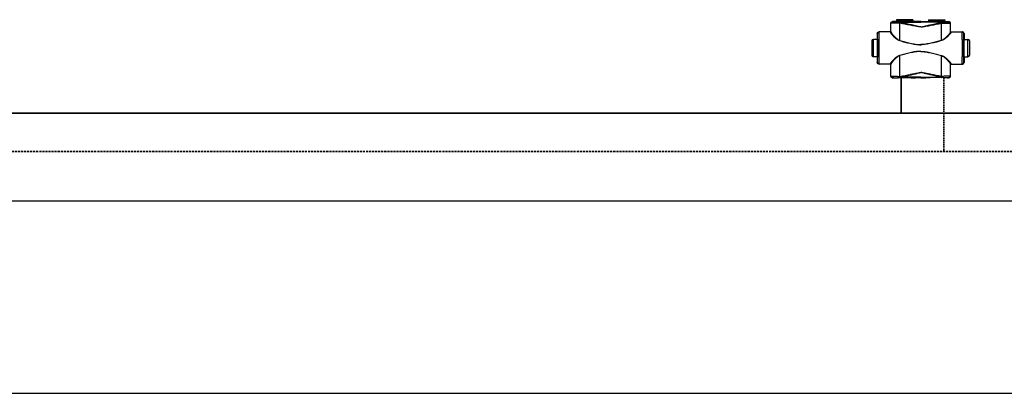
# Model space of a CAD drawing. Header units: millimetres. Extents: x 60394 to 199354, y 20895 to 166073.
# Tile 189 of 256: x 123594 to 125130, y 23395 to 23978. Entities that reach past the tile are written whole.
import ezdxf

# ---------------------------------------------------------------- set-up
doc = ezdxf.new("R2010")
doc.units = ezdxf.units.MM
doc.linetypes.add('VERDECKT', pattern=[9.525, 6.35, -3.175])
doc.layers.add('UT_SCHÉMA_PŘÍVOD', color=10, linetype='Continuous', lineweight=35)
doc.layers.add('UT_SCHÉMA_ZPÁTEČKA', color=172, linetype='VERDECKT', lineweight=35)

msp = doc.modelspace()

# ---------------------------------------------------------------- linework, layer by layer
at = {"color": 0, "linetype": 'Continuous'}
for p, q in [((124986.8, 23978), (124961.6, 23978)), ((124961.6, 23978), (124961.6, 23976.6)), ((124961.6, 23976.6), (124962.5, 23975.6)), ((124961.6, 23976.6), (124986.8, 23976.6)), ((124986.8, 23976.6), (124985.8, 23975.6)), ((124986.8, 23978), (124986.8, 23976.6)), ((125011.6, 23978), (125036.8, 23978)), ((125011.6, 23978), (125011.6, 23976.6)), ((125036.8, 23976.6), (125011.6, 23976.6)), ((125011.6, 23976.6), (125012.5, 23975.6)), ((125036.8, 23976.6), (125035.8, 23975.6)), ((125036.8, 23978), (125036.8, 23976.6)), ((124952.8, 23972.4), (124952.7, 23972.6)), ((124952.7, 23959.6), (124952.7, 23972.6)), ((124955.3, 23974.9), (124955.2, 23975.1)), ((124956.8, 23975.1), (124955.2, 23975.1)), ((124957.2, 23975), (124956.8, 23975.1)), ((124962.5, 23975.6), (124985.8, 23975.6)), ((124962.7, 23975.3), (124985.7, 23975.3)), ((124962.7, 23975.3), (124962.7, 23974.9)), ((124970.3, 23974.9), (124965.5, 23974.9)), ((124965.5, 23974.2), (124965.5, 23974.9)), ((124965.5, 23974.2), (124999.2, 23974.2)), ((124999.2, 23974.9), (124978, 23974.9)), ((124985.7, 23975.3), (124985.7, 23974.9)), ((124992.9, 23975.1), (124991.2, 23975)), ((124999.2, 23975.1), (124992.9, 23975.1)), ((124999.2, 23975.1), (125005.4, 23975.1)), ((124999.2, 23974.9), (125020.3, 23974.9)), ((125032.9, 23974.2), (124999.2, 23974.2)), ((125005.4, 23975.1), (125007.2, 23975)), ((125035.8, 23975.6), (125012.5, 23975.6)), ((125035.7, 23975.3), (125012.7, 23975.3)), ((125012.7, 23975.3), (125012.7, 23974.9)), ((125028, 23974.9), (125032.9, 23974.9)), ((125032.9, 23974.2), (125032.9, 23974.9)), ((125035.7, 23975.3), (125035.7, 23974.9)), ((125041.2, 23975), (125041.5, 23975.1)), ((125041.5, 23975.1), (125043.2, 23975.1)), ((125043, 23974.9), (125043.2, 23975.1)), ((125045.5, 23972.4), (125045.7, 23972.6)), ((125045.7, 23959.6), (125045.7, 23972.6)), ((124931.7, 23947.3), (124925.5, 23947.3)), ((124925.5, 23920.3), (124925.5, 23947.3)), ((124931.7, 23956.3), (124931.5, 23956.3)), ((124931.5, 23956.3), (124931.5, 23948.1)), ((124931.5, 23948.1), (124931.7, 23947.8)), ((124931.8, 23947.8), (124931.8, 23947.8)), ((124952, 23958.8), (124934, 23958.8)), ((124952.7, 23959.6), (124952.8, 23959.6)), ((125045.7, 23959.6), (125045.5, 23959.6)), ((125046.3, 23958.8), (125064.4, 23958.8)), ((125066.5, 23947.8), (125066.5, 23947.8)), ((125066.6, 23956.3), (125066.9, 23956.3)), ((125066.9, 23948.1), (125066.6, 23947.8)), ((125066.6, 23947.3), (125072.9, 23947.3)), ((125066.9, 23956.3), (125066.9, 23948.1)), ((125072.9, 23920.3), (125072.9, 23947.3)), ((124923, 23944.8), (124923, 23922.8)), ((125075.4, 23944.8), (125075.4, 23922.8)), ((124931.7, 23920.3), (124925.5, 23920.3)), ((124931.7, 23919.8), (124931.5, 23919.4)), ((124931.5, 23919.4), (124931.5, 23911.3)), ((124931.8, 23919.8), (124931.8, 23919.8)), ((125066.5, 23919.8), (125066.5, 23919.8)), ((125066.6, 23920.3), (125072.9, 23920.3)), ((125066.6, 23919.8), (125066.9, 23919.4)), ((125066.9, 23919.4), (125066.9, 23911.3)), ((124931.5, 23911.3), (124931.7, 23911.3)), ((124952, 23908.8), (124934, 23908.8)), ((124952.8, 23908), (124952.7, 23908)), ((124952.7, 23889.9), (124952.7, 23908)), ((125045.5, 23908), (125045.7, 23908)), ((125045.7, 23889.9), (125045.7, 23908)), ((125046.3, 23908.8), (125064.4, 23908.8)), ((125066.9, 23911.3), (125066.6, 23911.3)), ((124952.7, 23889.9), (124952.8, 23890)), ((124955.2, 23887.4), (124955.3, 23887.5)), ((124956.8, 23887.4), (124955.2, 23887.4)), ((124957.2, 23887.5), (124956.8, 23887.4)), ((124966.7, 23889.6), (124966.9, 23889.6)), ((124967, 23887.6), (124967.2, 23887.6)), ((124999.2, 23888.3), (124967.2, 23888.3)), ((124967.2, 23887.6), (124967.2, 23888.3)), ((124967.2, 23887.6), (124968.5, 23887.6)), ((124979.8, 23887.6), (124999.2, 23887.6)), ((124992.9, 23887.4), (124991.2, 23887.5)), ((124999.2, 23887.4), (124992.9, 23887.4)), ((124999.2, 23888.3), (125031.1, 23888.3)), ((125018.5, 23887.6), (124999.2, 23887.6)), ((124999.2, 23887.4), (125005.4, 23887.4)), ((125005.4, 23887.4), (125007.2, 23887.5)), ((125031.1, 23887.6), (125029.8, 23887.6)), ((125031.1, 23887.6), (125031.1, 23888.3)), ((125031.3, 23887.6), (125031.1, 23887.6)), ((125031.6, 23889.6), (125031.4, 23889.6)), ((125041.2, 23887.5), (125041.5, 23887.4)), ((125041.5, 23887.4), (125043.2, 23887.4)), ((125043.2, 23887.4), (125043, 23887.5)), ((125045.7, 23889.9), (125045.5, 23890))]:
    msp.add_line(p, q, dxfattribs=at)
for p, q in [((64740.6, 23695.4), (199354.4, 23695.4)), ((64740.6, 23395.4), (199354.4, 23395.4))]:
    msp.add_line(p, q)
for centre, radius, start, end in [((124955.3, 23972.4), 2.5, 90.0025, 179.9975), ((124962.2, 23975.3), 0.5, 0, 45), ((124986.2, 23975.3), 0.5, 135, 180), ((125012.2, 23975.3), 0.5, 0, 45), ((125036.2, 23975.3), 0.5, 135, 180), ((125043, 23972.4), 2.5, 0.0025, 89.9975), ((124925.5, 23944.8), 2.5, 90, 180), ((124934.2, 23956.3), 2.5, 90.0022, 180.0011), ((122492, 23933.8), 2442.4, 359.6832, 0.3168), ((124952, 23959.6), 0.8, 270.0036, 359.9972), ((125046.3, 23959.6), 0.8, 180.0028, 269.9964), ((127506.3, 23933.8), 2442.4, 179.6832, 180.3168), ((125064.1, 23956.3), 2.5, 359.9989, 89.9978), ((125072.9, 23944.8), 2.5, 0, 90), ((124925.5, 23922.8), 2.5, 180, 270), ((125072.9, 23922.8), 2.5, 270, 0), ((124934.2, 23911.3), 2.5, 179.9989, 269.9978), ((124952, 23908), 0.8, 0.0028, 89.9964), ((125046.3, 23908), 0.8, 90.0036, 179.9972), ((125064.1, 23911.3), 2.5, 270.0022, 0.0011), ((124955.3, 23890), 2.5, 180.0025, 269.9975), ((125043, 23890), 2.5, 270.0025, 359.9975)]:
    msp.add_arc(centre, radius, start, end, dxfattribs=at)
at = {"color": 0, "linetype": 'Continuous', "extrusion": (0, 0, -1)}
for centre, major_axis, ratio, start_param, end_param in [((124955.2, 23972.6), (-1.77, 1.77), 0.999973, -0.785384, 0.785384), ((124974.2, 23975), (-17, 0), 0.005236, 4.941076, 6.283185), ((124974.2, 23975), (-17, 0), 0.005236, 3.141593, 4.483702), ((124934, 23956.3), (-2.5, 0), 0.999945, 0, 1.570796), ((124931.7, 23933.8), (0, 14), 0.010472, 0, 3.141593), ((124951.9, 23959.6), (-0.8, 0), 0.999986, -3.141593, -1.659157), ((124934, 23911.3), (-2.5, 0), 0.999945, -1.570796, 0), ((124951.9, 23908), (0.8, 0), 0.999986, -1.395381, 0), ((124955.2, 23889.9), (1.77, 1.77), 0.999973, -3.926977, -2.356208), ((124974.2, 23887.5), (-17, 0), 0.005236, 0, 1.229157), ((124974.2, 23887.5), (-17, 0), 0.005236, 1.912436, 3.141593)]:
    msp.add_ellipse(centre, major_axis=major_axis, ratio=ratio, start_param=start_param, end_param=end_param, dxfattribs=at)
at = {"color": 0, "linetype": 'Continuous'}
for centre, major_axis, ratio, start_param, end_param in [((125024.2, 23975), (17, 0), 0.005236, 3.141593, 4.483702), ((125024.2, 23975), (17, 0), 0.005236, 4.941076, 6.283185), ((125043.2, 23972.6), (1.77, 1.77), 0.999973, -0.785384, 0.785384), ((125046.5, 23959.6), (0.8, 0), 0.999986, -3.141593, -1.659157), ((125064.4, 23956.3), (2.5, 0), 0.999945, 0, 1.570796), ((125066.6, 23933.8), (0, 14), 0.010472, 0, 3.141593), ((125046.5, 23908), (-0.8, 0), 0.999986, -1.395381, 0), ((125064.4, 23911.3), (2.5, 0), 0.999945, -1.570796, 0), ((125024.2, 23887.5), (17, 0), 0.005236, 1.912436, 3.141593), ((125024.2, 23887.5), (17, 0), 0.005236, 0, 1.229157), ((125043.2, 23889.9), (-1.77, 1.77), 0.999973, -3.926977, -2.356208)]:
    msp.add_ellipse(centre, major_axis=major_axis, ratio=ratio, start_param=start_param, end_param=end_param, dxfattribs=at)
for points, knots in [([(124964.8, 23972.8), (124964, 23972.8), (124962.4, 23972.7), (124960.4, 23972.7), (124959, 23972.7), (124958, 23972.7), (124957, 23972.7), (124956.2, 23972.7), (124955.4, 23972.6), (124954.7, 23972.6), (124954.2, 23972.6), (124953.7, 23972.6), (124953.5, 23972.5), (124953.3, 23972.5), (124953.1, 23972.5), (124953, 23972.5), (124952.9, 23972.5), (124952.8, 23972.5), (124952.8, 23972.5), (124952.8, 23972.5), (124952.8, 23972.4)], [0, 0, 0, 0, 0.207034, 0.39928, 0.488214, 0.57154, 0.648707, 0.71921, 0.782588, 0.838437, 0.886403, 0.926186, 0.942933, 0.957549, 0.970012, 0.98031, 0.988432, 0.994377, 0.998178, 1, 1, 1, 1]), ([(124952.8, 23959), (124952.8, 23960.2), (124952.8, 23964.6), (124952.8, 23969.1), (124952.8, 23972.4)], [0, 0, 0, 0, 0.250733, 1, 1, 1, 1]), ([(124965.5, 23974.9), (124964.7, 23974.9), (124963.4, 23974.9), (124961.7, 23974.9), (124960.5, 23974.9), (124959.6, 23974.9), (124958.9, 23974.9), (124958.1, 23974.9), (124957.5, 23974.9), (124956.9, 23974.9), (124956.4, 23974.9), (124956.1, 23974.9), (124955.9, 23974.9), (124955.7, 23974.9), (124955.6, 23974.9), (124955.5, 23974.9), (124955.4, 23974.9), (124955.4, 23974.9), (124955.3, 23974.9), (124955.3, 23974.9), (124955.3, 23974.9), (124955.3, 23974.9), (124955.3, 23974.9), (124955.3, 23974.9)], [0, 0, 0, 0, 0.207653, 0.400343, 0.489423, 0.572844, 0.650059, 0.720565, 0.783909, 0.839692, 0.887568, 0.927242, 0.943927, 0.958477, 0.970869, 0.981088, 0.989117, 0.992306, 0.994945, 0.997032, 0.998568, 0.999554, 1, 1, 1, 1]), ([(124965.5, 23974.9), (124965.4, 23974.9), (124965.3, 23974.8), (124965.2, 23974.6), (124965.1, 23974.5), (124965, 23974.3), (124965, 23973.9), (124964.9, 23973.6), (124964.9, 23973.2), (124964.8, 23972.9), (124964.8, 23972.8)], [0, 0, 0, 0, 0.117156, 0.161001, 0.211236, 0.330442, 0.472834, 0.634922, 0.812344, 1, 1, 1, 1]), ([(124965.5, 23974.2), (124965.3, 23974), (124965.1, 23973.5), (124964.9, 23973), (124964.8, 23972.8)], [0, 0, 0, 0, 0.464895, 1, 1, 1, 1]), ([(124966.7, 23972.4), (124966.5, 23972.4), (124965.9, 23972.5), (124965.3, 23972.6), (124964.8, 23972.8)], [0, 0, 0, 0, 0.252579, 1, 1, 1, 1]), ([(124967, 23973.7), (124966.9, 23973.8), (124966.4, 23973.9), (124965.8, 23974), (124965.5, 23974.2)], [0, 0, 0, 0, 0.253704, 1, 1, 1, 1]), ([(124967, 23973.7), (124967, 23973.5), (124966.8, 23973.1), (124966.7, 23972.6), (124966.7, 23972.4)], [0, 0, 0, 0, 0.464569, 1, 1, 1, 1]), ([(124999.2, 23966.8), (124999.2, 23966.8), (124998.5, 23966.8), (124997.1, 23966.8), (124995, 23967.1), (124993, 23967.5), (124990.3, 23968), (124986.9, 23968.6), (124982.9, 23969.4), (124978.8, 23970.2), (124974.8, 23971), (124970.7, 23971.7), (124968, 23972.2), (124966.7, 23972.4)], [0.5000015, 0.5000015, 0.5000015, 0.5000015, 0.500002, 0.5313979, 0.5627848, 0.5941575, 0.6255147, 0.6881766, 0.7507583, 0.8132458, 0.8756245, 0.9378805, 1, 1, 1, 1]), ([(124966.7, 23945.6), (124966.7, 23947.9), (124966.7, 23956.8), (124966.7, 23965.7), (124966.7, 23972.4)], [0, 0, 0, 0, 0.250952, 1, 1, 1, 1]), ([(124999.2, 23966.9), (124999.2, 23966.9), (124998.8, 23966.9), (124998.1, 23967), (124996.7, 23967.1), (124995, 23967.4), (124993, 23967.8), (124991, 23968.3), (124989, 23968.7), (124986.3, 23969.4), (124983, 23970.2), (124979, 23971.1), (124975, 23972), (124971, 23972.9), (124968.4, 23973.5), (124967, 23973.7)], [0.499995, 0.499995, 0.499995, 0.499995, 0.4999958, 0.5157333, 0.5314718, 0.5629204, 0.5943483, 0.6257534, 0.6571339, 0.6884877, 0.7511054, 0.813586, 0.8759088, 0.9380534, 1, 1, 1, 1]), ([(124978, 23974.9), (124977.4, 23974.9), (124976.1, 23974.9), (124974.2, 23974.8), (124972.2, 23974.9), (124970.9, 23974.9), (124970.3, 23974.9)], [0, 0, 0, 0, 0.248355, 0.5, 0.751645, 1, 1, 1, 1]), ([(124999.2, 23966.9), (124999.2, 23966.9), (124999.5, 23966.9), (125000.2, 23967), (125001.6, 23967.1), (125003.3, 23967.4), (125005.3, 23967.8), (125007.3, 23968.3), (125009.3, 23968.7), (125012, 23969.4), (125015.3, 23970.2), (125019.3, 23971.1), (125023.3, 23972), (125027.3, 23972.9), (125030, 23973.5), (125031.3, 23973.7)], [0.499995, 0.499995, 0.499995, 0.499995, 0.4999958, 0.5157333, 0.5314718, 0.5629204, 0.5943483, 0.6257534, 0.6571339, 0.6884877, 0.7511054, 0.813586, 0.8759088, 0.9380534, 1, 1, 1, 1]), ([(124999.2, 23966.8), (124999.2, 23966.8), (124999.8, 23966.8), (125001.2, 23966.8), (125003.3, 23967.1), (125005.3, 23967.5), (125008, 23968), (125011.4, 23968.6), (125015.4, 23969.4), (125019.5, 23970.2), (125023.5, 23971), (125027.6, 23971.7), (125030.3, 23972.2), (125031.6, 23972.4)], [0.5000015, 0.5000015, 0.5000015, 0.5000015, 0.500002, 0.5313979, 0.5627848, 0.5941575, 0.6255147, 0.6881766, 0.7507583, 0.8132458, 0.8756245, 0.9378805, 1, 1, 1, 1]), ([(125020.3, 23974.9), (125020.9, 23974.9), (125022.2, 23974.9), (125024.2, 23974.8), (125026.1, 23974.9), (125027.4, 23974.9), (125028, 23974.9)], [0, 0, 0, 0, 0.248355, 0.5, 0.751645, 1, 1, 1, 1]), ([(125031.3, 23973.7), (125031.4, 23973.8), (125031.9, 23973.9), (125032.5, 23974), (125032.9, 23974.2)], [0, 0, 0, 0, 0.253704, 1, 1, 1, 1]), ([(125031.3, 23973.7), (125031.3, 23973.5), (125031.5, 23973.1), (125031.6, 23972.6), (125031.6, 23972.4)], [0, 0, 0, 0, 0.464569, 1, 1, 1, 1]), ([(125031.6, 23972.4), (125031.8, 23972.4), (125032.4, 23972.5), (125033, 23972.6), (125033.5, 23972.8)], [0, 0, 0, 0, 0.252579, 1, 1, 1, 1]), ([(125031.6, 23945.6), (125031.6, 23947.9), (125031.6, 23956.8), (125031.6, 23965.7), (125031.6, 23972.4)], [0, 0, 0, 0, 0.250952, 1, 1, 1, 1]), ([(125032.9, 23974.9), (125032.9, 23974.9), (125033, 23974.8), (125033.1, 23974.6), (125033.2, 23974.5), (125033.3, 23974.3), (125033.3, 23973.9), (125033.4, 23973.6), (125033.4, 23973.2), (125033.5, 23972.9), (125033.5, 23972.8)], [0, 0, 0, 0, 0.117156, 0.161001, 0.211236, 0.330442, 0.472834, 0.634922, 0.812344, 1, 1, 1, 1]), ([(125032.9, 23974.9), (125033.6, 23974.9), (125034.9, 23974.9), (125036.6, 23974.9), (125037.8, 23974.9), (125038.7, 23974.9), (125039.4, 23974.9), (125040.2, 23974.9), (125040.8, 23974.9), (125041.4, 23974.9), (125041.9, 23974.9), (125042.2, 23974.9), (125042.5, 23974.9), (125042.6, 23974.9), (125042.7, 23974.9), (125042.8, 23974.9), (125042.9, 23974.9), (125043, 23974.9), (125043, 23974.9), (125043, 23974.9), (125043, 23974.9), (125043, 23974.9), (125043, 23974.9), (125043, 23974.9)], [0, 0, 0, 0, 0.207653, 0.400343, 0.489423, 0.572844, 0.650059, 0.720565, 0.783909, 0.839692, 0.887568, 0.927242, 0.943927, 0.958477, 0.970869, 0.981088, 0.989117, 0.992306, 0.994945, 0.997032, 0.998568, 0.999554, 1, 1, 1, 1]), ([(125032.9, 23974.2), (125033, 23974), (125033.2, 23973.5), (125033.4, 23973), (125033.5, 23972.8)], [0, 0, 0, 0, 0.464895, 1, 1, 1, 1]), ([(125033.5, 23972.8), (125034.3, 23972.8), (125035.9, 23972.7), (125037.9, 23972.7), (125039.3, 23972.7), (125040.3, 23972.7), (125041.3, 23972.7), (125042.1, 23972.7), (125042.9, 23972.6), (125043.6, 23972.6), (125044.1, 23972.6), (125044.6, 23972.6), (125044.8, 23972.5), (125045, 23972.5), (125045.2, 23972.5), (125045.3, 23972.5), (125045.4, 23972.5), (125045.5, 23972.5), (125045.5, 23972.5), (125045.5, 23972.5), (125045.5, 23972.4)], [0, 0, 0, 0, 0.207034, 0.39928, 0.488214, 0.57154, 0.648707, 0.71921, 0.782588, 0.838437, 0.886403, 0.926186, 0.942933, 0.957549, 0.970012, 0.98031, 0.988432, 0.994377, 0.998178, 1, 1, 1, 1]), ([(125045.5, 23959), (125045.5, 23960.2), (125045.5, 23964.6), (125045.5, 23969.1), (125045.5, 23972.4)], [0, 0, 0, 0, 0.250733, 1, 1, 1, 1]), ([(124931.8, 23947.8), (124931.8, 23948.4), (124931.8, 23949.6), (124931.8, 23951), (124931.8, 23952.1), (124931.8, 23952.8), (124931.8, 23953.4), (124931.8, 23954), (124931.8, 23954.5), (124931.7, 23955), (124931.7, 23955.4), (124931.7, 23955.6), (124931.7, 23955.8), (124931.7, 23955.9), (124931.7, 23956), (124931.7, 23956.1), (124931.7, 23956.2), (124931.7, 23956.2), (124931.7, 23956.3), (124931.7, 23956.3), (124931.7, 23956.3)], [0, 0, 0, 0, 0.221931, 0.420259, 0.509783, 0.592499, 0.668149, 0.736495, 0.797321, 0.850436, 0.895675, 0.932895, 0.948462, 0.961984, 0.973451, 0.982856, 0.990196, 0.99547, 0.998697, 1, 1, 1, 1]), ([(124931.8, 23919.8), (124931.9, 23922), (124931.9, 23926.6), (124931.9, 23933.8), (124931.9, 23940.9), (124931.9, 23945.6), (124931.8, 23947.8)], [0, 0, 0, 0, 0.235226, 0.499987, 0.764754, 1, 1, 1, 1]), ([(124934.4, 23947.3), (124934.4, 23948.1), (124934.3, 23949.7), (124934.3, 23951.6), (124934.3, 23953.1), (124934.3, 23954), (124934.3, 23954.9), (124934.3, 23955.7), (124934.3, 23956.4), (124934.3, 23957), (124934.2, 23957.5), (124934.2, 23957.9), (124934.2, 23958.2), (124934.2, 23958.3), (124934.2, 23958.5), (124934.2, 23958.6), (124934.2, 23958.7), (124934.2, 23958.7), (124934.2, 23958.8), (124934.2, 23958.8), (124934.2, 23958.8), (124934.2, 23958.8)], [0, 0, 0, 0, 0.218984, 0.416191, 0.505653, 0.588551, 0.664564, 0.733396, 0.794781, 0.848478, 0.894279, 0.932006, 0.947796, 0.961515, 0.973152, 0.982695, 0.990138, 0.995479, 0.998726, 0.999584, 1, 1, 1, 1]), ([(124952.8, 23959), (124952.8, 23958.9), (124952.7, 23958.7), (124952.6, 23958.5), (124952.3, 23958.3), (124952.1, 23958.3), (124952, 23958.3)], [0, 0, 0, 0, 0.247572, 0.496581, 0.747591, 1, 1, 1, 1]), ([(124952, 23958.8), (124952, 23958.8), (124952, 23958.8), (124952, 23958.8), (124952, 23958.8), (124952, 23958.7), (124952, 23958.7), (124952, 23958.6), (124952, 23958.6), (124952, 23958.5), (124952, 23958.4), (124952, 23958.3), (124952, 23958.3)], [0, 0, 0, 0, 0.005122, 0.017304, 0.037118, 0.064661, 0.143035, 0.252499, 0.393016, 0.564526, 0.766907, 1, 1, 1, 1]), ([(124952, 23958.3), (124952, 23958.2), (124952, 23958), (124952.1, 23957.8), (124952.2, 23957.6), (124952.4, 23957.2), (124952.8, 23956.6), (124953.3, 23955.9), (124953.9, 23955.2), (124955, 23954), (124956.5, 23952.4), (124958.5, 23950.4), (124960.4, 23948.8), (124962.1, 23947.5), (124964, 23946.3), (124965.5, 23945.6), (124966.6, 23945.3)], [0, 0, 0, 0, 0.009694, 0.02127, 0.034861, 0.050494, 0.087694, 0.13227, 0.183417, 0.240322, 0.368483, 0.511765, 0.666448, 0.747227, 0.829948, 1, 1, 1, 1]), ([(124952.8, 23959.6), (124952.8, 23959.6), (124952.8, 23959.6), (124952.8, 23959.6), (124952.8, 23959.6), (124952.8, 23959.5), (124952.8, 23959.5), (124952.8, 23959.4), (124952.8, 23959.4), (124952.8, 23959.3), (124952.8, 23959.2), (124952.8, 23959.1), (124952.8, 23959)], [0, 0, 0, 0, 0.005057, 0.017214, 0.037015, 0.06455, 0.142921, 0.252392, 0.392925, 0.564459, 0.766871, 1, 1, 1, 1]), ([(124952.8, 23959), (124952.8, 23959), (124952.8, 23958.8), (124952.9, 23958.6), (124953, 23958.3), (124953.2, 23957.9), (124953.5, 23957.4), (124954, 23956.6), (124954.6, 23955.8), (124955.6, 23954.6), (124957, 23953), (124958.9, 23951), (124960.8, 23949.3), (124962.4, 23948), (124964.2, 23946.7), (124965.6, 23945.9), (124966.7, 23945.6)], [0, 0, 0, 0, 0.010286, 0.022433, 0.036551, 0.052653, 0.090607, 0.135698, 0.187142, 0.244158, 0.372094, 0.514728, 0.6685, 0.748767, 0.830965, 1, 1, 1, 1]), ([(124966.7, 23945.6), (124966.7, 23945.6), (124966.7, 23945.5), (124966.6, 23945.4), (124966.6, 23945.3)], [0, 0, 0, 0, 0.258378, 1, 1, 1, 1]), ([(124966.6, 23945.3), (124969.3, 23944.6), (124973.3, 23943.5), (124978.6, 23942.1), (124982.7, 23941.2), (124986.7, 23940.3), (124990.8, 23939.6), (124994.3, 23939.1), (124997.1, 23939), (124998.5, 23938.9), (124999.2, 23938.9), (124999.2, 23938.9)], [0, 0, 0, 0, 0.1245061, 0.1869228, 0.2494269, 0.3120016, 0.3746311, 0.4372993, 0.4686472, 0.4999998, 0.5, 0.5, 0.5, 0.5]), ([(124966.7, 23945.6), (124969.4, 23944.9), (124973.4, 23943.8), (124978.7, 23942.4), (124982.7, 23941.4), (124986.8, 23940.5), (124990.9, 23939.7), (124994.3, 23939.3), (124997.1, 23939.1), (124998.5, 23939.1), (124999.2, 23939.1), (124999.2, 23939.1)], [0, 0, 0, 0, 0.1244767, 0.1868883, 0.2493924, 0.3119715, 0.3746087, 0.437287, 0.4686409, 0.4999998, 0.5, 0.5, 0.5, 0.5]), ([(125031.6, 23945.6), (125028.9, 23944.9), (125025, 23943.8), (125019.6, 23942.4), (125015.6, 23941.4), (125011.5, 23940.5), (125007.4, 23939.7), (125004, 23939.3), (125001.2, 23939.1), (124999.8, 23939.1), (124999.2, 23939.1), (124999.2, 23939.1)], [0, 0, 0, 0, 0.1244767, 0.1868883, 0.2493924, 0.3119715, 0.3746087, 0.437287, 0.4686409, 0.4999998, 0.5, 0.5, 0.5, 0.5]), ([(125031.7, 23945.3), (125029, 23944.6), (125025, 23943.5), (125019.7, 23942.1), (125015.6, 23941.2), (125011.6, 23940.3), (125007.5, 23939.6), (125004, 23939.1), (125001.2, 23939), (124999.8, 23938.9), (124999.2, 23938.9), (124999.2, 23938.9)], [0, 0, 0, 0, 0.1245061, 0.1869228, 0.2494269, 0.3120016, 0.3746311, 0.4372993, 0.4686472, 0.4999998, 0.5, 0.5, 0.5, 0.5]), ([(125045.5, 23959), (125045.5, 23959), (125045.5, 23958.8), (125045.4, 23958.6), (125045.3, 23958.3), (125045.1, 23957.9), (125044.8, 23957.4), (125044.3, 23956.6), (125043.7, 23955.8), (125042.7, 23954.6), (125041.3, 23953), (125039.4, 23951), (125037.6, 23949.3), (125035.9, 23948), (125034.2, 23946.7), (125032.7, 23945.9), (125031.6, 23945.6)], [0, 0, 0, 0, 0.010286, 0.022433, 0.036551, 0.052653, 0.090607, 0.135698, 0.187142, 0.244158, 0.372094, 0.514728, 0.6685, 0.748767, 0.830965, 1, 1, 1, 1]), ([(125031.6, 23945.6), (125031.6, 23945.6), (125031.6, 23945.5), (125031.7, 23945.4), (125031.7, 23945.3)], [0, 0, 0, 0, 0.258378, 1, 1, 1, 1]), ([(125046.3, 23958.3), (125046.3, 23958.2), (125046.3, 23958), (125046.2, 23957.8), (125046.1, 23957.6), (125045.9, 23957.2), (125045.6, 23956.6), (125045, 23955.9), (125044.4, 23955.2), (125043.3, 23954), (125041.8, 23952.4), (125039.8, 23950.4), (125037.9, 23948.8), (125036.2, 23947.5), (125034.3, 23946.3), (125032.8, 23945.6), (125031.7, 23945.3)], [0, 0, 0, 0, 0.009694, 0.02127, 0.034861, 0.050494, 0.087694, 0.13227, 0.183417, 0.240322, 0.368483, 0.511765, 0.666448, 0.747227, 0.829948, 1, 1, 1, 1]), ([(125045.5, 23959.6), (125045.5, 23959.6), (125045.5, 23959.6), (125045.5, 23959.6), (125045.5, 23959.6), (125045.5, 23959.5), (125045.5, 23959.5), (125045.5, 23959.4), (125045.5, 23959.4), (125045.5, 23959.3), (125045.5, 23959.2), (125045.5, 23959.1), (125045.5, 23959)], [0, 0, 0, 0, 0.005057, 0.017214, 0.037015, 0.06455, 0.142921, 0.252392, 0.392925, 0.564459, 0.766871, 1, 1, 1, 1]), ([(125045.5, 23959), (125045.5, 23958.9), (125045.6, 23958.7), (125045.7, 23958.5), (125046, 23958.3), (125046.2, 23958.3), (125046.3, 23958.3)], [0, 0, 0, 0, 0.247572, 0.496581, 0.747591, 1, 1, 1, 1]), ([(125046.3, 23958.8), (125046.3, 23958.8), (125046.3, 23958.8), (125046.3, 23958.8), (125046.3, 23958.8), (125046.3, 23958.7), (125046.3, 23958.7), (125046.3, 23958.6), (125046.3, 23958.6), (125046.3, 23958.5), (125046.3, 23958.4), (125046.3, 23958.3), (125046.3, 23958.3)], [0, 0, 0, 0, 0.005122, 0.017304, 0.037118, 0.064661, 0.143035, 0.252499, 0.393016, 0.564526, 0.766907, 1, 1, 1, 1]), ([(125063.9, 23947.3), (125064, 23948.1), (125064, 23949.7), (125064, 23951.6), (125064, 23953.1), (125064, 23954), (125064, 23954.9), (125064, 23955.7), (125064, 23956.4), (125064.1, 23957), (125064.1, 23957.5), (125064.1, 23957.9), (125064.1, 23958.2), (125064.1, 23958.3), (125064.1, 23958.5), (125064.1, 23958.6), (125064.1, 23958.7), (125064.1, 23958.7), (125064.1, 23958.8), (125064.1, 23958.8), (125064.1, 23958.8), (125064.1, 23958.8)], [0, 0, 0, 0, 0.218984, 0.416191, 0.505653, 0.588551, 0.664564, 0.733396, 0.794781, 0.848478, 0.894279, 0.932006, 0.947796, 0.961515, 0.973152, 0.982695, 0.990138, 0.995479, 0.998726, 0.999584, 1, 1, 1, 1]), ([(125066.5, 23919.8), (125066.4, 23922), (125066.4, 23926.6), (125066.4, 23933.8), (125066.4, 23940.9), (125066.4, 23945.6), (125066.5, 23947.8)], [0, 0, 0, 0, 0.235226, 0.499987, 0.764754, 1, 1, 1, 1]), ([(125066.5, 23947.8), (125066.5, 23948.4), (125066.5, 23949.6), (125066.5, 23951), (125066.5, 23952.1), (125066.5, 23952.8), (125066.5, 23953.4), (125066.5, 23954), (125066.6, 23954.5), (125066.6, 23955), (125066.6, 23955.4), (125066.6, 23955.6), (125066.6, 23955.8), (125066.6, 23955.9), (125066.6, 23956), (125066.6, 23956.1), (125066.6, 23956.2), (125066.6, 23956.2), (125066.6, 23956.3), (125066.6, 23956.3), (125066.6, 23956.3)], [0, 0, 0, 0, 0.221931, 0.420259, 0.509783, 0.592499, 0.668149, 0.736495, 0.797321, 0.850436, 0.895675, 0.932895, 0.948462, 0.961984, 0.973451, 0.982856, 0.990196, 0.99547, 0.998697, 1, 1, 1, 1]), ([(124931.7, 23911.3), (124931.7, 23911.3), (124931.7, 23911.3), (124931.7, 23911.3), (124931.7, 23911.4), (124931.7, 23911.4), (124931.7, 23911.5), (124931.7, 23911.6), (124931.7, 23911.7), (124931.7, 23911.9), (124931.7, 23912.2), (124931.7, 23912.6), (124931.8, 23913), (124931.8, 23913.5), (124931.8, 23914.1), (124931.8, 23914.8), (124931.8, 23915.5), (124931.8, 23916.5), (124931.8, 23917.9), (124931.8, 23919.1), (124931.8, 23919.8)], [0, 0, 0, 0, 0.001303, 0.00453, 0.009804, 0.017144, 0.026549, 0.038016, 0.051538, 0.067105, 0.104325, 0.149564, 0.202679, 0.263505, 0.331851, 0.407501, 0.490217, 0.579741, 0.778069, 1, 1, 1, 1]), ([(124934.2, 23908.8), (124934.2, 23908.8), (124934.2, 23908.8), (124934.2, 23908.8), (124934.2, 23908.8), (124934.2, 23908.9), (124934.2, 23909), (124934.2, 23909.1), (124934.2, 23909.2), (124934.2, 23909.4), (124934.2, 23909.6), (124934.2, 23910), (124934.3, 23910.5), (124934.3, 23911.2), (124934.3, 23911.9), (124934.3, 23912.7), (124934.3, 23913.5), (124934.3, 23914.5), (124934.3, 23915.9), (124934.3, 23917.8), (124934.4, 23919.4), (124934.4, 23920.3)], [0, 0, 0, 0, 0.000416, 0.001274, 0.004521, 0.009862, 0.017305, 0.026849, 0.038485, 0.052204, 0.067994, 0.105721, 0.151522, 0.205219, 0.266604, 0.335437, 0.411449, 0.494347, 0.58381, 0.781016, 1, 1, 1, 1]), ([(124966.6, 23922.2), (124965.5, 23922), (124964, 23921.2), (124962.1, 23920), (124960.4, 23918.8), (124958.5, 23917.1), (124956.5, 23915.1), (124955, 23913.6), (124953.9, 23912.4), (124953.3, 23911.6), (124952.8, 23910.9), (124952.4, 23910.4), (124952.2, 23910), (124952.1, 23909.7), (124952, 23909.5), (124952, 23909.4), (124952, 23909.3)], [0, 0, 0, 0, 0.170052, 0.252774, 0.333553, 0.488235, 0.631517, 0.759678, 0.816583, 0.86773, 0.912306, 0.949506, 0.965139, 0.978731, 0.990306, 1, 1, 1, 1]), ([(124966.7, 23921.9), (124965.6, 23921.6), (124964.2, 23920.8), (124962.4, 23919.6), (124960.8, 23918.3), (124958.9, 23916.6), (124957, 23914.6), (124955.6, 23912.9), (124954.6, 23911.7), (124954, 23910.9), (124953.5, 23910.2), (124953.2, 23909.6), (124953, 23909.2), (124952.9, 23909), (124952.8, 23908.7), (124952.8, 23908.6), (124952.8, 23908.5)], [0, 0, 0, 0, 0.169036, 0.251233, 0.3315, 0.485272, 0.627906, 0.755842, 0.812858, 0.864302, 0.909393, 0.947347, 0.963449, 0.977567, 0.989714, 1, 1, 1, 1]), ([(124999.2, 23928.6), (124997.8, 23928.6), (124995, 23928.5), (124990.8, 23928), (124986.7, 23927.3), (124982.7, 23926.4), (124978.6, 23925.4), (124973.3, 23924), (124969.3, 23923), (124966.6, 23922.2)], [0.5, 0.5, 0.5, 0.5, 0.5626889, 0.6253582, 0.6879892, 0.7505657, 0.8130716, 0.8754902, 1, 1, 1, 1]), ([(124966.7, 23921.9), (124966.7, 23921.9), (124966.7, 23922.1), (124966.6, 23922.2), (124966.6, 23922.2)], [0, 0, 0, 0, 0.258378, 1, 1, 1, 1]), ([(124999.2, 23928.5), (124997.8, 23928.5), (124995, 23928.3), (124990.9, 23927.8), (124986.8, 23927.1), (124982.7, 23926.2), (124978.7, 23925.2), (124973.4, 23923.8), (124969.4, 23922.7), (124966.7, 23921.9)], [0.5, 0.5, 0.5, 0.5, 0.5627005, 0.6253799, 0.6880187, 0.7505997, 0.8131057, 0.8755193, 1, 1, 1, 1]), ([(124966.7, 23889.6), (124966.7, 23892.3), (124966.7, 23903.1), (124966.7, 23913.8), (124966.7, 23921.9)], [0, 0, 0, 0, 0.248459, 1, 1, 1, 1]), ([(124999.2, 23928.6), (125000.5, 23928.6), (125003.3, 23928.5), (125007.5, 23928), (125011.6, 23927.3), (125015.6, 23926.4), (125019.7, 23925.4), (125025, 23924), (125029, 23923), (125031.7, 23922.2)], [0.5, 0.5, 0.5, 0.5, 0.5626889, 0.6253582, 0.6879892, 0.7505657, 0.8130716, 0.8754902, 1, 1, 1, 1]), ([(124999.2, 23928.5), (125000.5, 23928.5), (125003.3, 23928.3), (125007.4, 23927.8), (125011.5, 23927.1), (125015.6, 23926.2), (125019.6, 23925.2), (125025, 23923.8), (125028.9, 23922.7), (125031.6, 23921.9)], [0.5, 0.5, 0.5, 0.5, 0.5627005, 0.6253799, 0.6880187, 0.7505997, 0.8131057, 0.8755193, 1, 1, 1, 1]), ([(125031.6, 23921.9), (125031.6, 23921.9), (125031.6, 23922.1), (125031.7, 23922.2), (125031.7, 23922.2)], [0, 0, 0, 0, 0.258378, 1, 1, 1, 1]), ([(125031.6, 23921.9), (125032.7, 23921.6), (125034.2, 23920.8), (125035.9, 23919.6), (125037.6, 23918.3), (125039.4, 23916.6), (125041.3, 23914.6), (125042.7, 23912.9), (125043.7, 23911.7), (125044.3, 23910.9), (125044.8, 23910.2), (125045.1, 23909.6), (125045.3, 23909.2), (125045.4, 23909), (125045.5, 23908.7), (125045.5, 23908.6), (125045.5, 23908.5)], [0, 0, 0, 0, 0.169036, 0.251233, 0.3315, 0.485272, 0.627906, 0.755842, 0.812858, 0.864302, 0.909393, 0.947347, 0.963449, 0.977567, 0.989714, 1, 1, 1, 1]), ([(125031.6, 23889.6), (125031.6, 23892.3), (125031.6, 23903.1), (125031.6, 23913.8), (125031.6, 23921.9)], [0, 0, 0, 0, 0.248459, 1, 1, 1, 1]), ([(125031.7, 23922.2), (125032.8, 23922), (125034.3, 23921.2), (125036.2, 23920), (125037.9, 23918.8), (125039.8, 23917.1), (125041.8, 23915.1), (125043.3, 23913.6), (125044.4, 23912.4), (125045, 23911.6), (125045.6, 23910.9), (125045.9, 23910.4), (125046.1, 23910), (125046.2, 23909.7), (125046.3, 23909.5), (125046.3, 23909.4), (125046.3, 23909.3)], [0, 0, 0, 0, 0.170052, 0.252774, 0.333553, 0.488235, 0.631517, 0.759678, 0.816583, 0.86773, 0.912306, 0.949506, 0.965139, 0.978731, 0.990306, 1, 1, 1, 1]), ([(125064.1, 23908.8), (125064.1, 23908.8), (125064.1, 23908.8), (125064.1, 23908.8), (125064.1, 23908.8), (125064.1, 23908.9), (125064.1, 23909), (125064.1, 23909.1), (125064.1, 23909.2), (125064.1, 23909.4), (125064.1, 23909.6), (125064.1, 23910), (125064.1, 23910.5), (125064, 23911.2), (125064, 23911.9), (125064, 23912.7), (125064, 23913.5), (125064, 23914.5), (125064, 23915.9), (125064, 23917.8), (125064, 23919.4), (125063.9, 23920.3)], [0, 0, 0, 0, 0.000416, 0.001274, 0.004521, 0.009862, 0.017305, 0.026849, 0.038485, 0.052204, 0.067994, 0.105721, 0.151522, 0.205219, 0.266604, 0.335437, 0.411449, 0.494347, 0.58381, 0.781016, 1, 1, 1, 1]), ([(125066.6, 23911.3), (125066.6, 23911.3), (125066.6, 23911.3), (125066.6, 23911.3), (125066.6, 23911.4), (125066.6, 23911.4), (125066.6, 23911.5), (125066.6, 23911.6), (125066.6, 23911.7), (125066.6, 23911.9), (125066.6, 23912.2), (125066.6, 23912.6), (125066.6, 23913), (125066.5, 23913.5), (125066.5, 23914.1), (125066.5, 23914.8), (125066.5, 23915.5), (125066.5, 23916.5), (125066.5, 23917.9), (125066.5, 23919.1), (125066.5, 23919.8)], [0, 0, 0, 0, 0.001303, 0.00453, 0.009804, 0.017144, 0.026549, 0.038016, 0.051538, 0.067105, 0.104325, 0.149564, 0.202679, 0.263505, 0.331851, 0.407501, 0.490217, 0.579741, 0.778069, 1, 1, 1, 1]), ([(124952, 23909.3), (124952, 23909.2), (124952, 23909.2), (124952, 23909.1), (124952, 23909), (124952, 23908.9), (124952, 23908.8), (124952, 23908.8), (124952, 23908.8), (124952, 23908.8), (124952, 23908.8), (124952, 23908.8), (124952, 23908.8)], [0, 0, 0, 0, 0.233093, 0.435474, 0.606984, 0.747501, 0.856965, 0.935339, 0.962882, 0.982696, 0.994878, 1, 1, 1, 1]), ([(124952.8, 23908.5), (124952.8, 23908.6), (124952.7, 23908.8), (124952.6, 23909.1), (124952.3, 23909.2), (124952.1, 23909.3), (124952, 23909.3)], [0, 0, 0, 0, 0.247572, 0.496581, 0.747591, 1, 1, 1, 1]), ([(124952.8, 23890), (124952.8, 23891.5), (124952.8, 23897.7), (124952.8, 23903.9), (124952.8, 23908.5)], [0, 0, 0, 0, 0.248801, 1, 1, 1, 1]), ([(124952.8, 23908.5), (124952.8, 23908.5), (124952.8, 23908.4), (124952.8, 23908.3), (124952.8, 23908.2), (124952.8, 23908.1), (124952.8, 23908.1), (124952.8, 23908), (124952.8, 23908), (124952.8, 23908), (124952.8, 23908), (124952.8, 23908), (124952.8, 23908)], [0, 0, 0, 0, 0.23313, 0.435541, 0.607074, 0.747608, 0.857079, 0.93545, 0.962985, 0.982786, 0.994943, 1, 1, 1, 1]), ([(125045.5, 23908.5), (125045.5, 23908.6), (125045.6, 23908.8), (125045.7, 23909.1), (125046, 23909.2), (125046.2, 23909.3), (125046.3, 23909.3)], [0, 0, 0, 0, 0.247572, 0.496581, 0.747591, 1, 1, 1, 1]), ([(125045.5, 23890), (125045.5, 23891.5), (125045.5, 23897.7), (125045.5, 23903.9), (125045.5, 23908.5)], [0, 0, 0, 0, 0.248801, 1, 1, 1, 1]), ([(125045.5, 23908.5), (125045.5, 23908.5), (125045.5, 23908.4), (125045.5, 23908.3), (125045.5, 23908.2), (125045.5, 23908.1), (125045.5, 23908.1), (125045.5, 23908), (125045.5, 23908), (125045.5, 23908), (125045.5, 23908), (125045.5, 23908), (125045.5, 23908)], [0, 0, 0, 0, 0.23313, 0.435541, 0.607074, 0.747608, 0.857079, 0.93545, 0.962985, 0.982786, 0.994943, 1, 1, 1, 1]), ([(125046.3, 23909.3), (125046.3, 23909.2), (125046.3, 23909.2), (125046.3, 23909.1), (125046.3, 23909), (125046.3, 23908.9), (125046.3, 23908.8), (125046.3, 23908.8), (125046.3, 23908.8), (125046.3, 23908.8), (125046.3, 23908.8), (125046.3, 23908.8), (125046.3, 23908.8)], [0, 0, 0, 0, 0.233093, 0.435474, 0.606984, 0.747501, 0.856965, 0.935339, 0.962882, 0.982696, 0.994878, 1, 1, 1, 1]), ([(124952.8, 23890), (124952.8, 23890), (124952.8, 23890), (124952.9, 23889.9), (124952.9, 23889.9), (124953.1, 23889.9), (124953.2, 23889.9), (124953.4, 23889.9), (124953.6, 23889.9), (124953.9, 23889.8), (124954.4, 23889.8), (124955.1, 23889.8), (124955.9, 23889.8), (124956.8, 23889.7), (124957.8, 23889.7), (124958.8, 23889.7), (124960, 23889.7), (124961.7, 23889.7), (124963.9, 23889.6), (124965.8, 23889.6), (124966.7, 23889.6)], [0, 0, 0, 0, 0.001901, 0.0058, 0.011886, 0.020197, 0.030732, 0.043479, 0.058422, 0.075536, 0.116153, 0.165047, 0.22186, 0.286169, 0.35749, 0.43527, 0.518903, 0.607727, 0.798032, 1, 1, 1, 1]), ([(124955.3, 23887.5), (124955.3, 23887.5), (124955.3, 23887.5), (124955.3, 23887.5), (124955.3, 23887.5), (124955.3, 23887.5), (124955.4, 23887.5), (124955.4, 23887.5), (124955.5, 23887.5), (124955.6, 23887.5), (124955.8, 23887.5), (124956, 23887.5), (124956.2, 23887.5), (124956.4, 23887.5), (124956.7, 23887.5), (124957.2, 23887.5), (124957.9, 23887.5), (124958.6, 23887.5), (124959.5, 23887.5), (124960.4, 23887.5), (124961.4, 23887.5), (124962.8, 23887.6), (124964.7, 23887.6), (124966.2, 23887.6), (124967, 23887.6)], [0, 0, 0, 0, 0.000442, 0.001439, 0.003, 0.005125, 0.007814, 0.011067, 0.019262, 0.029696, 0.04235, 0.057205, 0.074237, 0.093413, 0.114703, 0.163471, 0.220191, 0.284451, 0.355774, 0.433617, 0.517377, 0.606395, 0.797271, 1, 1, 1, 1]), ([(124967, 23887.6), (124967, 23887.6), (124967, 23887.6), (124966.9, 23887.7), (124966.9, 23887.7), (124966.9, 23887.8), (124966.8, 23887.9), (124966.8, 23888.3), (124966.7, 23888.9), (124966.7, 23889.3), (124966.7, 23889.6)], [0, 0, 0, 0, 0.03281, 0.058939, 0.09263, 0.134005, 0.182986, 0.302653, 0.616803, 1, 1, 1, 1]), ([(124966.9, 23889.6), (124968.2, 23889.8), (124970.9, 23890.3), (124974.9, 23891), (124979, 23891.8), (124982.3, 23892.4), (124985, 23893), (124987, 23893.4), (124989, 23893.8), (124991, 23894.2), (124993.1, 23894.6), (124994.7, 23895), (124996.1, 23895.2), (124997.4, 23895.5), (124998.5, 23895.6), (124999.2, 23895.6)], [0, 0, 0, 0, 0.0621172, 0.1243716, 0.1867502, 0.2492392, 0.2805207, 0.3118245, 0.3431487, 0.3744915, 0.4058513, 0.4372266, 0.4529199, 0.4686172, 0.5, 0.5, 0.5, 0.5]), ([(124967.2, 23887.6), (124967.2, 23887.6), (124967.1, 23887.6), (124967.1, 23887.7), (124967.1, 23887.7), (124967.1, 23887.8), (124967, 23887.9), (124967, 23888.3), (124966.9, 23888.9), (124966.9, 23889.3), (124966.9, 23889.6)], [0, 0, 0, 0, 0.032697, 0.058797, 0.092469, 0.133835, 0.182813, 0.302491, 0.616704, 1, 1, 1, 1]), ([(124967.2, 23888.3), (124967.1, 23888.5), (124967, 23888.9), (124966.9, 23889.4), (124966.9, 23889.6)], [0, 0, 0, 0, 0.463333, 1, 1, 1, 1]), ([(124967.2, 23888.3), (124968.5, 23888.6), (124971.2, 23889.1), (124975.2, 23890), (124979.1, 23890.9), (124982.5, 23891.7), (124985.1, 23892.4), (124987.1, 23892.8), (124989.1, 23893.3), (124991.1, 23893.8), (124993.1, 23894.3), (124994.8, 23894.8), (124996.1, 23895.1), (124997.4, 23895.4), (124998.5, 23895.5), (124999.2, 23895.5)], [0, 0, 0, 0, 0.0619437, 0.1240868, 0.1864104, 0.2488944, 0.2801902, 0.3115184, 0.3428764, 0.3742614, 0.4056711, 0.4371032, 0.4528275, 0.4685577, 0.5, 0.5, 0.5, 0.5]), ([(124968.5, 23887.6), (124968.9, 23887.6), (124969.9, 23887.6), (124971.3, 23887.7), (124972.7, 23887.7), (124974.2, 23887.8), (124975.6, 23887.7), (124977, 23887.7), (124978.5, 23887.6), (124979.4, 23887.6), (124979.8, 23887.6)], [0, 0, 0, 0, 0.12176, 0.246313, 0.372689, 0.5, 0.627311, 0.753687, 0.87824, 1, 1, 1, 1]), ([(125031.4, 23889.6), (125030.1, 23889.8), (125027.4, 23890.3), (125023.4, 23891), (125019.4, 23891.8), (125016, 23892.4), (125013.3, 23893), (125011.3, 23893.4), (125009.3, 23893.8), (125007.3, 23894.2), (125005.3, 23894.6), (125003.6, 23895), (125002.2, 23895.2), (125000.9, 23895.5), (124999.8, 23895.6), (124999.2, 23895.6)], [0, 0, 0, 0, 0.0621172, 0.1243716, 0.1867502, 0.2492392, 0.2805207, 0.3118245, 0.3431487, 0.3744915, 0.4058513, 0.4372266, 0.4529199, 0.4686172, 0.5, 0.5, 0.5, 0.5]), ([(125031.1, 23888.3), (125029.8, 23888.6), (125027.1, 23889.1), (125023.1, 23890), (125019.2, 23890.9), (125015.8, 23891.7), (125013.2, 23892.4), (125011.2, 23892.8), (125009.2, 23893.3), (125007.2, 23893.8), (125005.2, 23894.3), (125003.5, 23894.8), (125002.2, 23895.1), (125000.9, 23895.4), (124999.8, 23895.5), (124999.2, 23895.5)], [0, 0, 0, 0, 0.0619437, 0.1240868, 0.1864104, 0.2488944, 0.2801902, 0.3115184, 0.3428764, 0.3742614, 0.4056711, 0.4371032, 0.4528275, 0.4685577, 0.5, 0.5, 0.5, 0.5]), ([(125029.8, 23887.6), (125029.4, 23887.6), (125028.5, 23887.6), (125027, 23887.7), (125025.6, 23887.7), (125024.2, 23887.8), (125022.7, 23887.7), (125021.3, 23887.7), (125019.9, 23887.6), (125018.9, 23887.6), (125018.5, 23887.6)], [0, 0, 0, 0, 0.12176, 0.246313, 0.372689, 0.5, 0.627311, 0.753687, 0.87824, 1, 1, 1, 1]), ([(125031.1, 23887.6), (125031.1, 23887.6), (125031.2, 23887.6), (125031.2, 23887.7), (125031.2, 23887.7), (125031.3, 23887.8), (125031.3, 23887.9), (125031.3, 23888.3), (125031.4, 23888.9), (125031.4, 23889.3), (125031.4, 23889.6)], [0, 0, 0, 0, 0.032697, 0.058797, 0.092469, 0.133835, 0.182813, 0.302491, 0.616704, 1, 1, 1, 1]), ([(125031.1, 23888.3), (125031.2, 23888.5), (125031.3, 23888.9), (125031.4, 23889.4), (125031.4, 23889.6)], [0, 0, 0, 0, 0.463333, 1, 1, 1, 1]), ([(125031.3, 23887.6), (125031.3, 23887.6), (125031.3, 23887.6), (125031.4, 23887.7), (125031.4, 23887.7), (125031.4, 23887.8), (125031.5, 23887.9), (125031.5, 23888.3), (125031.6, 23888.9), (125031.6, 23889.3), (125031.6, 23889.6)], [0, 0, 0, 0, 0.03281, 0.058939, 0.09263, 0.134005, 0.182986, 0.302653, 0.616803, 1, 1, 1, 1]), ([(125043, 23887.5), (125043, 23887.5), (125043, 23887.5), (125043, 23887.5), (125043, 23887.5), (125043, 23887.5), (125042.9, 23887.5), (125042.9, 23887.5), (125042.8, 23887.5), (125042.7, 23887.5), (125042.5, 23887.5), (125042.4, 23887.5), (125042.2, 23887.5), (125041.9, 23887.5), (125041.6, 23887.5), (125041.1, 23887.5), (125040.4, 23887.5), (125039.7, 23887.5), (125038.8, 23887.5), (125037.9, 23887.5), (125036.9, 23887.5), (125035.5, 23887.6), (125033.6, 23887.6), (125032.1, 23887.6), (125031.3, 23887.6)], [0, 0, 0, 0, 0.000442, 0.001439, 0.003, 0.005125, 0.007814, 0.011067, 0.019262, 0.029696, 0.04235, 0.057205, 0.074237, 0.093413, 0.114703, 0.163471, 0.220191, 0.284451, 0.355774, 0.433617, 0.517377, 0.606395, 0.797271, 1, 1, 1, 1]), ([(125045.5, 23890), (125045.5, 23890), (125045.5, 23890), (125045.5, 23889.9), (125045.4, 23889.9), (125045.3, 23889.9), (125045.1, 23889.9), (125044.9, 23889.9), (125044.7, 23889.9), (125044.4, 23889.8), (125043.9, 23889.8), (125043.2, 23889.8), (125042.4, 23889.8), (125041.5, 23889.7), (125040.5, 23889.7), (125039.5, 23889.7), (125038.3, 23889.7), (125036.6, 23889.7), (125034.4, 23889.6), (125032.6, 23889.6), (125031.6, 23889.6)], [0, 0, 0, 0, 0.001901, 0.0058, 0.011886, 0.020197, 0.030732, 0.043479, 0.058422, 0.075536, 0.116153, 0.165047, 0.22186, 0.286169, 0.35749, 0.43527, 0.518903, 0.607727, 0.798032, 1, 1, 1, 1])]:
    msp.add_open_spline(points, degree=3, knots=knots, dxfattribs=at)
at = {"layer": 'UT_SCHÉMA_PŘÍVOD'}
for p, q in [((124968.5, 23887.6), (124968.5, 23832.3)), ((127215, 23832.3), (122778.5, 23832.3))]:
    msp.add_line(p, q, dxfattribs=at)
at = {"layer": 'UT_SCHÉMA_ZPÁTEČKA', "ltscale": 0.3}
msp.add_line((125035.5, 23887.5), (125035.5, 23772.3), dxfattribs=at)
at = {"layer": 'UT_SCHÉMA_ZPÁTEČKA', "ltscale": 0.5}
msp.add_line((127275.6, 23772.3), (122845.6, 23772.3), dxfattribs=at)

doc.saveas('drawing.dxf')
